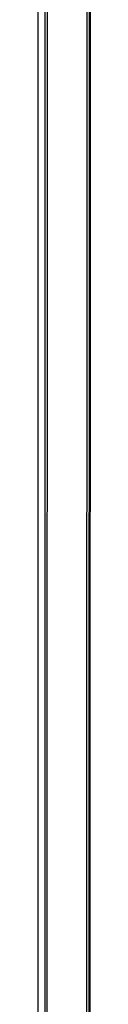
# Model space of a CAD drawing. Header units: millimetres. Extents: x 922208 to 1069538, y -182208 to -99877.
# Tile 180 of 256: x 997915 to 997929, y -166148 to -165884. Entities that reach past the tile are written whole.
import ezdxf

# ---------------------------------------------------------------- set-up
doc = ezdxf.new("R2010")
doc.units = ezdxf.units.MM
doc.header["$MEASUREMENT"] = 0
doc.layers.add('IS_KLIM_urządzenia', color=3, linetype='Continuous')

# ---------------------------------------------------------------- blocks, each defined once
blk = doc.blocks.new('G$CFEA986A8')
at = {"layer": 'IS_KLIM_urządzenia', "linetype": 'Continuous'}
for p, q in [((46.52, 13.96), (921.55, 13.84)), ((48.58, 13.7), (919.48, 13.58)), ((919.48, 13.06), (48.58, 13.18)), ((58.73, 0), (909.33, -0.12)), ((58.74, 2.46), (909.33, 2.34)), ((909.33, 1.87), (58.74, 1.98))]:
    blk.add_line(p, q, dxfattribs=at)

msp = doc.modelspace()

# ---------------------------------------------------------------- block references
at = {"layer": 'IS_KLIM_urządzenia', "rotation": 270}
msp.add_blockref('G$CFEA986A8', (997915.29, -165375.16), dxfattribs=at)

doc.saveas('drawing.dxf')
